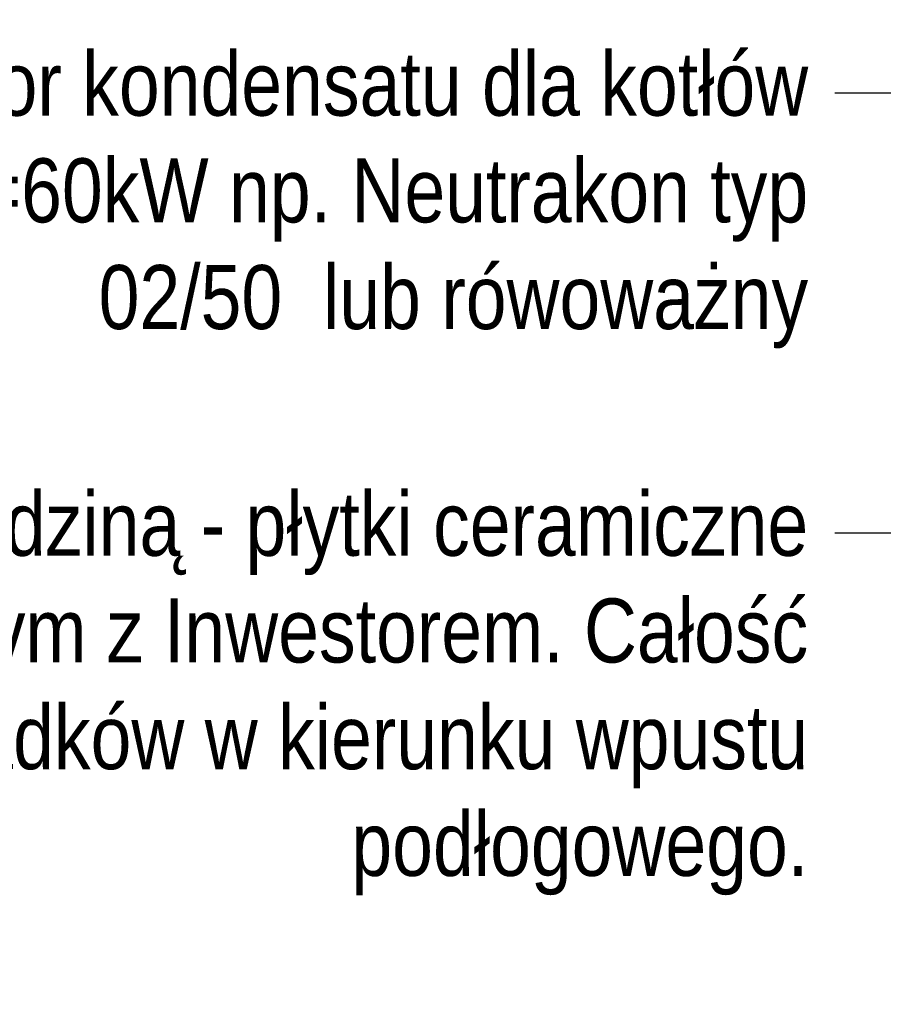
# Model space of a CAD drawing. Header units: centimetres. Extents: x 4745 to 39369, y 17389 to 19524.
# Tile 96 of 188: x 26742 to 26904, y 17977 to 18162. Entities that reach past the tile are written whole.
import ezdxf
from ezdxf import colors
from ezdxf.entities.mleader import LeaderData, LeaderLine
from ezdxf.math import Vec2, Vec3

# ---------------------------------------------------------------- set-up
doc = ezdxf.new("R2010")
doc.units = ezdxf.units.CM
doc.layers.add('IS_Opis', color=250, linetype='Continuous', lineweight=9)
doc.styles.add('styl1', font='ARIALN.TTF')

msp = doc.modelspace()

# ---------------------------------------------------------------- leaders
at = {"layer": 'IS_Opis'}
ml = msp.add_multileader_mtext('Standard', dxfattribs=at)
ml.set_content('\\A1;Neutralizator kondensatu dla kotłów o mocy Q=60kW np. Neutrakon typ 02/50  lub rówoważny', color=256, style='styl1')
ml.set_leader_properties()
ml.build(insert=Vec2(0, 0))
ml.multileader.update_dxf_attribs({"dogleg_length": 5, "arrow_head_size": 7.5})
ctx = ml.context
ctx.base_point, ctx.char_height, ctx.arrow_head_size, ctx.landing_gap_size, ctx.plane_origin = Vec3(26668.38, 18147.75), 12, 7.5, 5, Vec3(27017.64, 17666.11)
ctx.text_align_type = 2
notes = []
notes.append((ctx, [(0, (1, 1, 0), (26901.8, 18147.75), (-1, 0), 6.77, [(0, [(27055.69, 18147.75)], 0, [])])]))
ctx.mtext.insert, ctx.mtext.width, ctx.mtext.defined_height, ctx.mtext.alignment, ctx.mtext.flow_direction = Vec3(26890.02, 18155.52), 226.064, 76.92, 3, 5
ctx.mtext.has_bg_fill, ctx.mtext.bg_color, ctx.mtext.bg_scale_factor, ctx.mtext.bg_transparency, ctx.mtext.use_window_bg_color = 1, -1027028792, 1.5, 0, 1
ml = msp.add_multileader_mtext('Standard', dxfattribs=at)
ml.set_content('Posadzkę w pomieszczeniu wyłożyć nową okładziną - płytki ceramiczne 30x30 cm w kolorze szarości uzgodnionym z Inwestorem. Całość wypoziomować wg. wskazanych spadków w kierunku wpustu podłogowego.', color=256, style='styl1')
ml.set_leader_properties()
ml.build(insert=Vec2(0, 0))
ml.multileader.update_dxf_attribs({"dogleg_length": 5, "arrow_head_size": 7.5})
ctx = ml.context
ctx.base_point, ctx.char_height, ctx.arrow_head_size, ctx.landing_gap_size, ctx.plane_origin = Vec3(26449.61, 18065.24), 12, 7.5, 5, Vec3(26942.85, 17605.22)
ctx.text_align_type = 2
notes.append((ctx, [(0, (1, 1, 0), (26901.8, 18065.24), (-1, 0), 6.77, [(0, [(27040.43, 18065.24)], 0, [])])]))
ctx.mtext.insert, ctx.mtext.width, ctx.mtext.defined_height, ctx.mtext.alignment, ctx.mtext.flow_direction = Vec3(26890.02, 18073), 457.9641, 76.92, 3, 5
ctx.mtext.has_bg_fill, ctx.mtext.bg_color, ctx.mtext.bg_scale_factor, ctx.mtext.bg_transparency, ctx.mtext.use_window_bg_color = 1, -1027028792, 1.5, 0, 1
for ctx, leaders in notes:
    for number, flags, end, landing, length, lines in leaders:
        leader = LeaderData()
        leader.index, (leader.has_last_leader_line, leader.has_dogleg_vector, leader.attachment_direction) = number, flags
        leader.last_leader_point, leader.dogleg_vector, leader.dogleg_length = Vec3(end), Vec3(landing), length
        for number, points, colour, breaks in lines:
            line = LeaderLine()
            line.index, line.vertices, line.color, line.breaks = number, Vec3.list(points), colors.encode_raw_color(colour), breaks
            leader.lines.append(line)
        ctx.leaders.append(leader)

doc.saveas('drawing.dxf')
